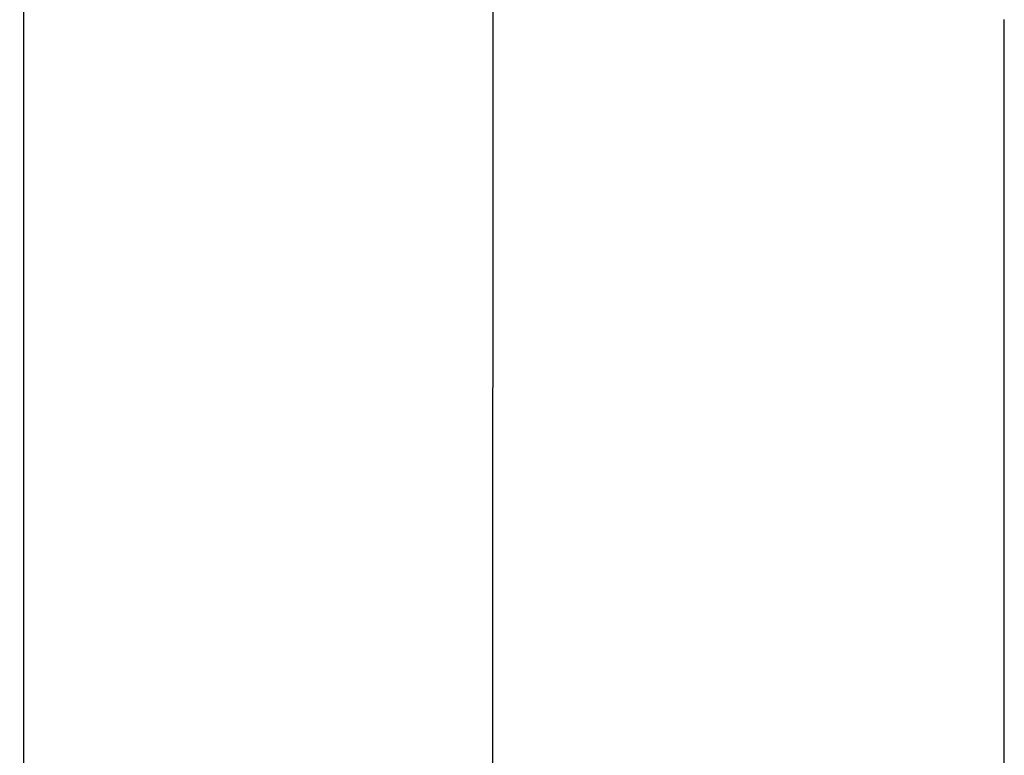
# Model space of a CAD drawing. Header units: millimetres. Extents: x -4577 to 1032787, y -66234 to 201209.
# Tile 82 of 256: x 3758.36 to 3761.7, y -8942.85 to -8940.36. Entities that reach past the tile are written whole.
import ezdxf

# ---------------------------------------------------------------- set-up
doc = ezdxf.new("R2010")
doc.units = ezdxf.units.MM
doc.linetypes.add('510_5_2OG_ELT_1004$0$11-07-22_DS_2OG$0$AUSGEZOGEN', pattern=[0])
doc.layers.add('510_5_2OG_ELT_1004$0$11-07-22_DS_2OG$0$EBENE_1', color=8, linetype='510_5_2OG_ELT_1004$0$11-07-22_DS_2OG$0$AUSGEZOGEN')

# ---------------------------------------------------------------- blocks, each defined once
blk = doc.blocks.new('510_5_2OG_ELT_1004')
at = {"layer": '510_5_2OG_ELT_1004$0$11-07-22_DS_2OG$0$EBENE_1'}
for p, q in [((3758.3645, -8886.3634), (3758.3791, -8948.6255)), ((3759.9652, -8946.5667), (3759.9789, -8886.3634))]:
    blk.add_line(p, q, dxfattribs=at)
blk.add_lwpolyline([(3761.6965, -8942.8392), (3761.6965, -8942.802), (3761.6965, -8942.7637), (3761.6965, -8942.7242), (3761.6965, -8942.6837), (3761.6965, -8942.6422), (3761.6965, -8942.5998), (3761.6965, -8942.5564), (3761.6965, -8942.5123), (3761.6965, -8942.4674), (3761.6965, -8942.4217), (3761.6965, -8942.3754), (3761.6965, -8942.3285), (3761.6965, -8942.281), (3761.6965, -8942.2331), (3761.6965, -8942.1847), (3761.6965, -8942.1359), (3761.6965, -8942.0867), (3761.6965, -8942.0373), (3761.6965, -8941.9877), (3761.6965, -8941.9379), (3761.6965, -8941.888), (3761.6965, -8941.8381), (3761.6965, -8941.7881), (3761.6965, -8941.7382), (3761.6965, -8941.6884), (3761.6965, -8941.6388), (3761.6965, -8941.5894), (3761.6965, -8941.5403), (3761.6965, -8941.4915), (3761.6965, -8941.443), (3761.6965, -8941.3951), (3761.6965, -8941.3476), (3761.6965, -8941.3007), (3761.6965, -8941.2543), (3761.6965, -8941.2087), (3761.6965, -8941.1637), (3761.6965, -8941.1195), (3761.6965, -8941.0762), (3761.6965, -8941.0337), (3761.6965, -8940.9922), (3761.6965, -8940.9516), (3761.6965, -8940.9121), (3761.6965, -8940.8737), (3761.6965, -8940.8364), (3761.6965, -8940.8004), (3761.6965, -8940.7656), (3761.6965, -8940.7322), (3761.6965, -8940.7001), (3761.6965, -8940.6694), (3761.6965, -8940.6402), (3761.6965, -8940.6126), (3761.6965, -8940.5866), (3761.6965, -8940.5622), (3761.6965, -8940.5394), (3761.6965, -8940.5181), (3761.6965, -8940.4983), (3761.6965, -8940.4799), (3761.6965, -8940.463), (3761.6965, -8940.4473), (3761.6965, -8940.4329), (3761.6965, -8940.4197), (3761.6965, -8940.4077), (3761.6965, -8940.3967), (3761.6965, -8940.3869), (3761.6965, -8940.378), (3761.6965, -8940.37), (3761.6965, -8940.3629), (3761.6965, -8940.3566), (3761.6965, -8940.3512), (3761.6965, -8940.3464), (3761.6965, -8940.3423), (3761.6965, -8940.3388), (3761.6965, -8940.3358), (3761.6965, -8940.3333), (3761.6965, -8940.3313), (3761.6965, -8940.3297), (3761.6965, -8940.3283), (3761.6965, -8940.3265), (3761.6965, -8940.3243), (3761.6965, -8940.3224), (3761.6965, -8940.3205), (3761.6965, -8940.3187), (3761.6964, -8940.3168), (3761.6964, -8940.315), (3761.6964, -8940.3133)], dxfattribs=at)

msp = doc.modelspace()

# ---------------------------------------------------------------- block references
msp.add_blockref('510_5_2OG_ELT_1004', (0, -0.0503))

doc.saveas('drawing.dxf')
